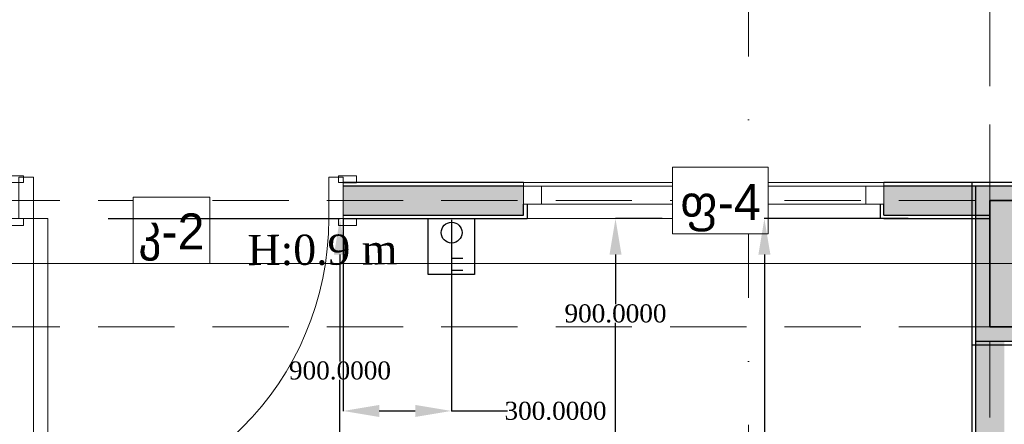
# Model space of a CAD drawing. Header units: millimetres. Extents: x 0 to 88385, y 0 to 41127.
# Tile 177 of 244: x 76364 to 79097, y 20217 to 21340. Entities that reach past the tile are written whole.
import ezdxf
from ezdxf.enums import TextEntityAlignment as Align

# ---------------------------------------------------------------- set-up
doc = ezdxf.new("R2010")
doc.units = ezdxf.units.MM
doc.header["$MEASUREMENT"] = 0
doc.set_wipeout_variables(frame=1)
doc.linetypes.add('Dot & Dashed', pattern=[670.277762, 317.5, -176.388889, 0, -176.388874])
doc.linetypes.add('Hidden', pattern=[317.5, 211.666667, -105.833333])
for name, color, linetype in [('- განათება', 7, 'Continuous'), ('- საშტეფცელო როზეტები', 7, 'Continuous'), ('Marker - Section', 7, 'Continuous'), ('New_Structural - Bearing', 7, 'Continuous'), ('Structural - Bearing', 7, 'Continuous'), ('Structural - Grid', 7, 'Continuous')]:
    doc.layers.add(name, color=color, linetype=linetype)
for name, color, linetype, lineweight, true_color in [('Marker - Section_Pen_No__108', 7, 'Continuous', 13, 0xfd8379), ('New_Structural - Bearing_Pen_No__255', 7, 'Continuous', 13, 0xe8e8e8), ('New_Structural - Bearing_Pen_No__5', 7, 'Continuous', 25, 0x40a5ff), ('New_Structural - Bearing_Pen_No__57', 7, 'Continuous', 25, 0xdcd214), ('Structural - Bearing_Pen_No__161', 7, 'Continuous', 13, 0x6a6a6a), ('Structural - Bearing_Pen_No__28', 7, 'Continuous', 35, 0xa80f02), ('Structural - Bearing_Pen_No__81', 7, 'Continuous', 20, 0x6a6a6a), ('Structural - Grid_Pen_No__81', 7, 'Continuous', 20, 0x6a6a6a)]:
    doc.layers.add(name, color=color, linetype=linetype, lineweight=lineweight, true_color=true_color)
for name, color, linetype, lineweight in [('New_Annotation - Text_Pen_No__20', 1, 'Continuous', 0), ('New_Archicad Doors_Pen_No__1', 7, 'Continuous', 13), ('New_Archicad Windows_Pen_No__1', 7, 'Continuous', 13), ('New_Structural - Bearing_Pen_No__1', 7, 'Continuous', 13), ('Structural - Bearing_Pen_No__20', 1, 'Continuous', 0)]:
    doc.layers.add(name, color=color, linetype=linetype, lineweight=lineweight)
doc.styles.add('GENERATED_STYLE_2', font='txt')
doc.styles.get("Standard").update_dxf_attribs({"font": 'sylfaen.ttf'})
doc.dimstyles.get("Standard").update_dxf_attribs({"dimtxt": 0.18, "dimasz": 0.18, "dimexe": 0.18, "dimexo": 0.0625, "dimgap": 0.09, "dimtad": 0, "dimtih": 1, "dimtoh": 1, "dimdec": 4, "dimzin": 0, "dimdsep": 46, "dimtxsty": 'Standard', "dimcen": 0.09, "dimadec": 0, "dimazin": 0, "dimtfac": 1, "dimtdec": 4, "dimtofl": 0, "dimtmove": 0, "dimatfit": 3, "dimfxl": 1, "dimtolj": 1, "dimtzin": 0, "dimarcsym": 0})

# ---------------------------------------------------------------- blocks, each defined once
blk = doc.blocks.new('Window_2')
at = {"layer": 'New_Archicad Windows_Pen_No__1', "color": 7, "linetype": 'Continuous', "lineweight": 13}
for p, q in [((-500, 10), (500, 10)), ((-500, 10), (-500, 0)), ((-500, 0), (-450, 0)), ((-500, 0), (-500, -50)), ((-500, 0), (-500, -50)), ((-450, 0), (-450, -50)), ((-450, 0), (450, 0)), ((450, -50), (450, 0)), ((450, 0), (500, 0)), ((500, 10), (500, 0)), ((500, 0), (500, -50)), ((500, 0), (500, -50)), ((-450, -50), (-500, -50)), ((-490, -50), (-490, -90)), ((450, -50), (-450, -50)), ((500, -50), (450, -50)), ((490, -50), (490, -90)), ((-500, -90), (-490, -90)), ((-490, -90), (490, -90)), ((500, -90), (490, -90))]:
    blk.add_line(p, q, dxfattribs=at)
blk = doc.blocks.new('Door_3')
at = {"layer": 'New_Archicad Doors_Pen_No__1', "color": 7, "linetype": 'Continuous', "lineweight": 13}
for p, q in [((370, 0), (370, 820)), ((370, 820), (410, 820)), ((410, 820), (410, 0)), ((-487, 0), (-487, 19)), ((-487, 19), (-437, 19)), ((-437, 0), (-487, 0)), ((-450, 0), (-487, 0)), ((-450, 0), (-487, 0)), ((-410, 0), (-450, 0)), ((-450, 0), (-450, -115)), ((-450, 0), (-450, -10)), ((-450, 0), (-450, -10)), ((-437, 19), (-437, 0)), ((-410, -115), (-410, 0)), ((410, 0), (370, 0)), ((450, 0), (410, 0)), ((410, 0), (410, -115)), ((437, 19), (487, 19)), ((437, 0), (437, 19)), ((487, 0), (437, 0)), ((450, -115), (450, 0)), ((450, 0), (450, -10)), ((450, 0), (450, -10)), ((450, 0), (487, 0)), ((450, 0), (487, 0)), ((487, 19), (487, 0)), ((-450, -10), (-450, -90)), ((-450, -10), (-450, -90)), ((450, -10), (450, -90)), ((450, -10), (450, -90)), ((-487, -119), (-487, -100)), ((-487, -100), (-437, -100)), ((-450, -100), (-487, -100)), ((-450, -100), (-487, -100)), ((-450, -90), (-450, -100)), ((-450, -90), (-450, -100)), ((-437, -100), (-437, -119)), ((437, -100), (487, -100)), ((437, -119), (437, -100)), ((450, -90), (450, -100)), ((450, -90), (450, -100)), ((450, -100), (487, -100)), ((450, -100), (487, -100)), ((487, -100), (487, -119)), ((-437, -119), (-487, -119)), ((-450, -115), (-410, -115)), ((410, -115), (450, -115)), ((487, -119), (437, -119))]:
    blk.add_line(p, q, dxfattribs=at)
blk.add_arc((410, 0), 820, 90, 180, dxfattribs=at)
blk = doc.blocks.new('Wall_46', base_point=(2382.1, 20888))
at = {"layer": 'New_Structural - Bearing_Pen_No__57', "linetype": 'Continuous', "lineweight": 25, "true_color": 0xdcd214}
for points in [[(-6978.3, 20798), (-6478.3, 20798), (-6478.3, 20828), (-6478.3, 20878), (-6978.3, 20878)], [(-5478.3, 20878), (-5478.3, 20828), (-5478.3, 20798), (-5183.8, 20798), (-5183.8, 20838), (-4833.8, 20838), (-4833.8, 20798), (-4659, 20798), (-4659, 20878)]]:
    blk.add_hatch(color=52, dxfattribs=at).paths.add_polyline_path(points)
at = {"layer": 'New_Structural - Bearing_Pen_No__1', "color": 7, "linetype": 'Continuous', "lineweight": 13}
for p, q in [((-6978.3, 20878), (-6978.3, 20888)), ((-6978.3, 20798), (-6978.3, 20878)), ((-6478.3, 20888), (-6478.3, 20878)), ((-6478.3, 20878), (-6478.3, 20828)), ((-5478.3, 20888), (-5478.3, 20878)), ((-5478.3, 20878), (-5478.3, 20828)), ((-6478.3, 20828), (-6468.3, 20828)), ((-5478.3, 20828), (-5488.3, 20828)), ((-6978.3, 20788), (-6978.3, 20798))]:
    blk.add_line(p, q, dxfattribs=at)
at = {"layer": 'New_Structural - Bearing_Pen_No__5', "color": 161, "linetype": 'Continuous', "lineweight": 25, "true_color": 0x40a5ff}
for p, q in [((-6978.3, 20888), (-6941.3, 20888)), ((-6478.3, 20878), (-6978.3, 20878)), ((-4659, 20878), (-5478.3, 20878)), ((-6478.3, 20798), (-6478.3, 20828)), ((-6468.3, 20828), (-6468.3, 20788)), ((-5488.3, 20828), (-5488.3, 20788)), ((-5478.3, 20798), (-5478.3, 20828)), ((-6978.3, 20798), (-6478.3, 20798)), ((-5478.3, 20798), (-5183.8, 20798)), ((-6978.3, 20788), (-6941.3, 20788)), ((-6478.3, 20788), (-6468.3, 20788)), ((-5478.3, 20788), (-5488.3, 20788))]:
    blk.add_line(p, q, dxfattribs=at)
at = {"layer": 'New_Structural - Bearing_Pen_No__5', "color": 161, "linetype": 'Continuous', "lineweight": 25, "true_color": 0x40a5ff, "flags": 128}
for points in [[(-6478.3, 20888), (-6978.3, 20888)], [(-4659, 20888), (-5478.3, 20888)], [(-6978.3, 20788), (-6478.3, 20788)], [(-5478.3, 20788), (-5183.8, 20788)]]:
    blk.add_lwpolyline(points, dxfattribs=at)
at = {"layer": 'New_Archicad Doors_Pen_No__1', "color": 7, "linetype": 'Continuous', "lineweight": 13, "zscale": 1000, "rotation": 180}
blk.add_blockref('Door_3', (-7428.3, 20788), dxfattribs=at)
at = {"layer": 'New_Archicad Windows_Pen_No__1', "color": 7, "linetype": 'Continuous', "lineweight": 13, "zscale": 1000}
blk.add_blockref('Window_2', (-5978.3, 20878), dxfattribs=at)
blk = doc.blocks.new('Wall_50', base_point=(-5233.8, 20488))
at = {"layer": 'New_Structural - Bearing_Pen_No__57', "linetype": 'Continuous', "lineweight": 25, "true_color": 0xdcd214}
blk.add_hatch(color=52, dxfattribs=at).paths.add_polyline_path([(-5223.8, 12953.1), (-5143.8, 12953.1), (-5143.8, 14488), (-5183.8, 14488), (-5183.8, 14838), (-5143.8, 14838), (-5143.8, 20488), (-5223.8, 20488)])
at = {"layer": 'New_Structural - Bearing_Pen_No__1', "color": 7, "linetype": 'Continuous', "lineweight": 13, "flags": 128}
for points in [[(-5233.8, 20488), (-5223.8, 20488)], [(-5223.8, 20488), (-5183.8, 20488)]]:
    blk.add_lwpolyline(points, dxfattribs=at)
at = {"layer": 'New_Structural - Bearing_Pen_No__5', "color": 161, "linetype": 'Continuous', "lineweight": 25, "true_color": 0x40a5ff}
blk.add_line((-5223.8, 20488), (-5223.8, 12953.1), dxfattribs=at)
at = {"layer": 'New_Structural - Bearing_Pen_No__5', "color": 161, "linetype": 'Continuous', "lineweight": 25, "true_color": 0x40a5ff, "flags": 128}
blk.add_lwpolyline([(-5233.8, 20488), (-5233.8, 12953.1)], dxfattribs=at)
blk = doc.blocks.new('Wall_129', base_point=(-4833.8, 20488))
at = {"layer": 'New_Structural - Bearing_Pen_No__255', "linetype": 'Continuous', "lineweight": 13, "true_color": 0xe8e8e8}
for points in [[(-5183.8, 20488), (-5223.8, 20488), (-5223.8, 20448)], [(-5183.8, 20488), (-5223.8, 20448), (-5183.8, 20448)], [(-4833.8, 20488), (-5183.8, 20488), (-5183.8, 20448), (-4833.8, 20448)]]:
    blk.add_hatch(color=254, dxfattribs=at).paths.add_polyline_path(points)
at = {"layer": 'New_Structural - Bearing_Pen_No__1', "color": 7, "linetype": 'Continuous', "lineweight": 13, "flags": 128}
blk.add_lwpolyline([(-5233.8, 20438), (-5233.8, 20448)], dxfattribs=at)
at = {"layer": 'New_Structural - Bearing_Pen_No__5', "color": 161, "linetype": 'Continuous', "lineweight": 25, "true_color": 0x40a5ff}
for p, q in [((-5223.8, 20488), (-5223.8, 20448)), ((-5223.8, 20448), (-5183.8, 20448)), ((-5183.8, 20448), (-4833.8, 20448)), ((-4833.8, 20448), (-4793.8, 20448))]:
    blk.add_line(p, q, dxfattribs=at)
at = {"layer": 'New_Structural - Bearing_Pen_No__5', "color": 161, "linetype": 'Continuous', "lineweight": 25, "true_color": 0x40a5ff, "flags": 128}
blk.add_lwpolyline([(-5233.8, 20438), (-4793.8, 20438)], dxfattribs=at)
blk = doc.blocks.new('Wall_130', base_point=(-5183.8, 20488))
at = {"layer": 'New_Structural - Bearing_Pen_No__255', "linetype": 'Continuous', "lineweight": 13, "true_color": 0xe8e8e8}
for points in [[(-5223.8, 20878), (-5183.8, 20838), (-5183.8, 20878)], [(-5223.8, 20838), (-5183.8, 20838), (-5223.8, 20878)], [(-5223.8, 20838), (-5223.8, 20488), (-5183.8, 20488), (-5183.8, 20838)]]:
    blk.add_hatch(color=254, dxfattribs=at).paths.add_polyline_path(points)
at = {"layer": 'New_Structural - Bearing_Pen_No__1', "color": 7, "linetype": 'Continuous', "lineweight": 13, "flags": 128}
blk.add_lwpolyline([(-5233.8, 20888), (-5223.8, 20888)], dxfattribs=at)
at = {"layer": 'New_Structural - Bearing_Pen_No__5', "color": 161, "linetype": 'Continuous', "lineweight": 25, "true_color": 0x40a5ff}
for p, q in [((-5183.8, 20878), (-5223.8, 20878)), ((-5223.8, 20878), (-5223.8, 20838)), ((-5223.8, 20838), (-5223.8, 20488)), ((-5223.8, 20488), (-5223.8, 20448))]:
    blk.add_line(p, q, dxfattribs=at)
at = {"layer": 'New_Structural - Bearing_Pen_No__5', "color": 161, "linetype": 'Continuous', "lineweight": 25, "true_color": 0x40a5ff, "flags": 128}
blk.add_lwpolyline([(-5233.8, 20888), (-5233.8, 20448)], dxfattribs=at)
blk = doc.blocks.new('Wall_131', base_point=(-5183.8, 20838))
at = {"layer": 'New_Structural - Bearing_Pen_No__255', "linetype": 'Continuous', "lineweight": 13, "true_color": 0xe8e8e8}
blk.add_hatch(color=254, dxfattribs=at).paths.add_polyline_path([(-5183.8, 20878), (-5183.8, 20838), (-4833.8, 20838), (-4833.8, 20878)])
at = {"layer": 'New_Structural - Bearing_Pen_No__5', "color": 161, "linetype": 'Continuous', "lineweight": 25, "true_color": 0x40a5ff}
for p, q in [((-5183.8, 20878), (-5223.8, 20878)), ((-4833.8, 20878), (-5183.8, 20878)), ((-4793.8, 20878), (-4833.8, 20878))]:
    blk.add_line(p, q, dxfattribs=at)
at = {"layer": 'New_Structural - Bearing_Pen_No__5', "color": 161, "linetype": 'Continuous', "lineweight": 25, "true_color": 0x40a5ff, "flags": 128}
blk.add_lwpolyline([(-4793.8, 20888), (-5223.8, 20888)], dxfattribs=at)
blk = doc.blocks.new('Column_33', base_point=(-5008.8, 20663))
at = {"layer": 'Structural - Bearing_Pen_No__161', "linetype": 'Continuous', "lineweight": 0, "true_color": 0x6a6a6a}
blk.add_hatch(color=251, dxfattribs=at).paths.add_polyline_path([(-4833.8, 20488), (-4833.8, 20838), (-5183.8, 20838), (-5183.8, 20488)])
at = {"layer": 'Structural - Bearing_Pen_No__20', "color": 1, "linetype": 'Continuous', "lineweight": 0}
for p, q in [((-5008.8, 20743), (-5008.8, 20918)), ((-5088.8, 20663), (-5263.8, 20663)), ((-4928.8, 20663), (-4753.8, 20663)), ((-5008.8, 20583), (-5008.8, 20408))]:
    blk.add_line(p, q, dxfattribs=at)
blk.add_point((-5008.8, 20663), dxfattribs=at)
at = {"layer": 'Structural - Bearing_Pen_No__28', "color": 14, "linetype": 'Continuous', "lineweight": 35, "true_color": 0xa80f02, "flags": 128}
blk.add_lwpolyline([(-4833.8, 20488), (-4833.8, 20838), (-5183.8, 20838), (-5183.8, 20488)], close=True, dxfattribs=at)
blk = doc.blocks.new('Standard grid marker')
at = {"layer": 'Structural - Grid_Pen_No__81', "color": 251, "linetype": 'Continuous', "lineweight": 20, "true_color": 0x6a6a6a}
blk.add_line((1000, 0), (51328.1, 0), dxfattribs=at)
at = {"layer": 'Structural - Grid_Pen_No__81', "color": 251, "lineweight": 20, "true_color": 0x6a6a6a, "style": 'GENERATED_STYLE_2'}
for tag, p in [('AC_MarkerText_1_0', (-100, -144)), ('AC_MarkerText_1_1', (52428.1, -144))]:
    blk.add_attdef(tag, text='', height=100, rotation=180, dxfattribs=at).set_placement(p, align=Align.TOP_CENTER)
blk = doc.blocks.new('Beam_2', base_point=(-5008.8, 14663))
at = {"layer": 'Structural - Bearing_Pen_No__81', "color": 251, "linetype": 'Hidden', "lineweight": 20, "true_color": 0x6a6a6a}
for p, q in [((-5183.8, 20838), (-5183.8, 26488)), ((-5183.8, 14838), (-5183.8, 20488))]:
    blk.add_line(p, q, dxfattribs=at)
blk = doc.blocks.new('Beam_11', base_point=(-47008.8, 20663))
at = {"layer": 'Structural - Bearing_Pen_No__81', "color": 251, "linetype": 'Hidden', "lineweight": 20, "true_color": 0x6a6a6a}
for p, q in [((-10833.8, 20838), (-5183.8, 20838)), ((-10833.8, 20488), (-5183.8, 20488))]:
    blk.add_line(p, q, dxfattribs=at)
at = {"layer": 'Structural - Bearing_Pen_No__81', "color": 251, "linetype": 'Dot & Dashed', "lineweight": 20, "true_color": 0x6a6a6a}
blk.add_line((-47008.8, 20663), (991.2, 20663), dxfattribs=at)
blk = doc.blocks.new('Cutting Plane_1', base_point=(-5853.8, 11703.1))
at = {"layer": 'Marker - Section_Pen_No__108', "color": 11, "linetype": 'Dot & Dashed', "lineweight": 13, "true_color": 0xfd8379}
blk.add_line((-5853.8, 11853.1), (-5853.8, 40288), dxfattribs=at)
blk = doc.blocks.new('*D570')
at = {"layer": '- საშტეფცელო როზეტები', "color": 0, "lineweight": -2, "transparency": 16777216}
for p, q in [((78829.7, 20788), (78430.5, 20788)), ((78430.7, 20688), (78430.7, 19916.1)), ((78430.7, 19292.9), (78430.7, 19864.8)), ((78993.5, 19192.9), (78430.5, 19192.9))]:
    blk.add_line(p, q, dxfattribs=at)
at = {"layer": '- საშტეფცელო როზეტები', "color": 0, "transparency": 16777216}
for points in [[(78414, 20688), (78447.4, 20688), (78430.7, 20788)], [(78414, 19292.9), (78447.4, 19292.9), (78430.7, 19192.9)]]:
    blk.add_solid(points, dxfattribs=at)
at = {"layer": 'Defpoints', "color": 0, "transparency": 16777216}
for p in [(78430.7, 20788), (78829.7, 20788), (78993.5, 19192.9)]:
    blk.add_point(p, dxfattribs=at)
at = {"layer": '- საშტეფცელო როზეტები', "color": 0, "transparency": 16777216, "insert": (78430.7, 19890.5), "char_height": 50, "attachment_point": 5}
blk.add_mtext('\\A1;{\\fSylfaen|b0|i0|c0|p18;1595.0745}', dxfattribs=at)
blk = doc.blocks.new('ორკლავიშა ჩამრთველლი იპ 22')
at = {"layer": '- განათება', "color": 6}
for points in [[(0.3, 352.8), (-106, 352.8)], [(0, 97.5), (0.3, 352.8)], [(0.1, 237.8), (-105.7, 237.8)]]:
    blk.add_lwpolyline(points, dxfattribs=at)
blk.add_circle((0, 0), 97.5, dxfattribs=at)
blk = doc.blocks.new('1 იანი ჩარჩო')
at = {"layer": '- განათება', "color": 5}
blk.add_lwpolyline([(-9864.2, 15374.2), (-9735.9, 15374.2), (-9735.9, 15219.2), (-9864.2, 15219.2)], close=True, dxfattribs=at)
blk = doc.blocks.new('*D607')
at = {"layer": '- საშტეფცელო როზეტები', "color": 0, "lineweight": -2, "transparency": 16777216}
for p, q in [((77261.9, 20787.9), (77261.9, 20253.8)), ((77561.9, 20784.9), (77561.9, 20253.8)), ((77361.9, 20254), (77461.9, 20254)), ((77561.9, 20254), (77717.5, 20254))]:
    blk.add_line(p, q, dxfattribs=at)
at = {"layer": '- საშტეფცელო როზეტები', "color": 0, "transparency": 16777216}
for points in [[(77361.9, 20270.7), (77361.9, 20237.3), (77261.9, 20254)], [(77461.9, 20270.7), (77461.9, 20237.3), (77561.9, 20254)]]:
    blk.add_solid(points, dxfattribs=at)
at = {"layer": 'Defpoints', "color": 0, "transparency": 16777216}
for p in [(77261.9, 20788), (77561.9, 20785), (77261.9, 20254)]:
    blk.add_point(p, dxfattribs=at)
at = {"layer": '- საშტეფცელო როზეტები', "color": 0, "transparency": 16777216, "insert": (77851, 20254), "char_height": 50, "attachment_point": 5}
blk.add_mtext('\\A1;{\\fSylfaen|b0|i0|c0|p18;300.0000}', dxfattribs=at)
blk = doc.blocks.new('*D995')
at = {"layer": '- განათება', "color": 0, "lineweight": -2, "transparency": 16777216}
for p, q in [((76609.1, 20788), (77253, 20788)), ((77252.8, 20688), (77252.8, 20391.7)), ((77252.8, 19988), (77252.8, 20340.3)), ((76956.6, 19888), (77253, 19888))]:
    blk.add_line(p, q, dxfattribs=at)
at = {"layer": '- განათება', "color": 0, "transparency": 16777216}
for points in [[(77236.1, 20688), (77269.4, 20688), (77252.8, 20788)], [(77236.1, 19988), (77269.4, 19988), (77252.8, 19888)]]:
    blk.add_solid(points, dxfattribs=at)
at = {"layer": 'Defpoints', "color": 0, "transparency": 16777216}
for p in [(76609, 20788), (76956.5, 19888), (77252.8, 19888)]:
    blk.add_point(p, dxfattribs=at)
at = {"layer": '- განათება', "color": 0, "transparency": 16777216, "insert": (77252.8, 20366), "char_height": 50, "attachment_point": 5}
blk.add_mtext('\\A1;{\\fSylfaen|b0|i0|c0|p18;900.0000}', dxfattribs=at)
blk = doc.blocks.new('*D999')
at = {"layer": '- განათება', "color": 0, "lineweight": -2, "transparency": 16777216}
for p, q in [((78146.7, 20788), (78017.3, 20788)), ((78017.5, 20688), (78017.5, 20550.1)), ((78017.5, 19988), (78017.5, 20498.7)), ((78256.4, 19888), (78017.3, 19888))]:
    blk.add_line(p, q, dxfattribs=at)
at = {"layer": '- განათება', "color": 0, "transparency": 16777216}
for points in [[(78000.8, 20688), (78034.2, 20688), (78017.5, 20788)], [(78000.8, 19988), (78034.2, 19988), (78017.5, 19888)]]:
    blk.add_solid(points, dxfattribs=at)
at = {"layer": 'Defpoints', "color": 0, "transparency": 16777216}
for p in [(78146.8, 20788), (78017.5, 19888), (78256.5, 19888)]:
    blk.add_point(p, dxfattribs=at)
at = {"layer": '- განათება', "color": 0, "transparency": 16777216, "insert": (78017.5, 20524.4), "char_height": 50, "attachment_point": 5}
blk.add_mtext('\\A1;{\\fSylfaen|b0|i0|c0|p18;900.0000}', dxfattribs=at)

msp = doc.modelspace()

# ---------------------------------------------------------------- block references
at = {"layer": '- განათება', "color": 6, "xscale": 0.2965673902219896, "yscale": 0.2965673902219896, "zscale": 0.2965673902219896, "rotation": 180}
msp.add_blockref('ორკლავიშა ჩამრთველლი იპ 22', (77562.6719, 20749.08939), dxfattribs=at)
at = {"layer": '- საშტეფცელო როზეტები', "color": 5, "rotation": 180}
msp.add_blockref('1 იანი ჩარჩო', (67761.87975, 36007.21705), dxfattribs=at)
at = {"layer": 'New_Structural - Bearing', "color": 7, "lineweight": 35}
for name, p in [('Wall_46', (86622.37834, 20887.98097)), ('Wall_130', (79056.5059, 20487.98097)), ('Wall_131', (79056.5059, 20837.98097)), ('Wall_50', (79006.5059, 20487.98097)), ('Wall_129', (79406.5059, 20487.98097))]:
    msp.add_blockref(name, p, dxfattribs=at)
at = {"layer": 'Structural - Bearing', "color": 251, "lineweight": 20, "true_color": 0x6a6a6a}
for name, p in [('Beam_2', (79231.5059, 14662.98097)), ('Beam_11', (37231.5059, 20662.98097))]:
    msp.add_blockref(name, p, dxfattribs=at)
at = {"layer": 'Structural - Bearing', "color": 14, "lineweight": 35, "true_color": 0xa80f02}
msp.add_blockref('Column_33', (79231.5059, 20662.98097), dxfattribs=at)
at = {"layer": 'Structural - Grid', "color": 8, "linetype": 'Continuous', "lineweight": 15, "zscale": 1000, "rotation": 180}
msp.add_blockref('Standard grid marker', (88184.57817, 20662.98097), dxfattribs=at)

# ---------------------------------------------------------------- texts
at = {"layer": '- განათება', "color": 5, "insert": (76996.17737, 20742.6234), "char_height": 83.9644685, "attachment_point": 1, "rotation": 0.31067434}
msp.add_mtext_dynamic_manual_height_columns('{\\fSylfaen|b0|i0|c0|p18;H:0.9 m}', width=710.9466492, gutter_width=1.70068, heights=[0], dxfattribs=at)

# ---------------------------------------------------------------- dimensions: what is measured, and where the dimension line sits
at = {"layer": '- საშტეფცელო როზეტები', "color": 1}
dim = msp.add_linear_dim(base=(77261.9478, 20254), p1=(77561.94781, 20785.00982), p2=(77261.9478, 20787.98097), angle=180, text='{\\fSylfaen|b0|i0|c0|p18;<>}', dimstyle='Standard', override={"dimtxt": 50, "dimasz": 100}, dxfattribs=at)
dim.commit()
dim.dimension.update_dxf_attribs({"geometry": '*D607', "text_midpoint": (77850.9914, 20254), "dimtype": 160})

# ---------------------------------------------------------------- next in the draw order: block references
at = {"layer": 'Marker - Section', "color": 11, "lineweight": 13, "true_color": 0xfd8379}
msp.add_blockref('Cutting Plane_1', (78386.51223, 11703.05519), dxfattribs=at)

# ---------------------------------------------------------------- next in the draw order: wipeouts: each hides what was drawn before it
at = {"color": 1, "linetype": 'Continuous', "lineweight": 0, "ltscale": 110218.479629}
msp.add_wipeout([(76678.5742, 20662.98097), (76891.51968, 20662.98097), (76891.51968, 20847.83034), (76678.5742, 20847.83034)], dxfattribs=at).dxf.layer = 'New_Annotation - Text_Pen_No__20'

# ---------------------------------------------------------------- next in the draw order: linework, layer by layer
at = {"layer": 'New_Annotation - Text_Pen_No__20', "color": 1, "linetype": 'Continuous', "lineweight": 0, "flags": 128}
msp.add_lwpolyline([(76678.5742, 20662.98097), (76891.51968, 20662.98097), (76891.51968, 20847.83034), (76678.5742, 20847.83034), (76678.5742, 20662.98097)], close=True, dxfattribs=at)

# ---------------------------------------------------------------- next in the draw order: texts
at = {"layer": 'New_Annotation - Text_Pen_No__20', "color": 1, "linetype": 'Continuous', "lineweight": 0, "insert": (76785.04694, 20802.47276), "char_height": 100, "attachment_point": 2, "style": 'GENERATED_STYLE_2'}
msp.add_mtext('\\A1;{\\pqc;\\fBOG 2018|b0|i0|c0|p0;\\W1.000000;კ-\\fBOG 2018|b0|i0|c0|p0;\\W1.000000;2}', dxfattribs=at)

# ---------------------------------------------------------------- next in the draw order: dimensions: what is measured, and where the dimension line sits
at = {"layer": '- განათება', "color": 1}
dim = msp.add_linear_dim(base=(77252.77093, 19887.98097), p1=(76609.0223, 20787.98097), p2=(76956.5059, 19887.98097), angle=270, text='{\\fSylfaen|b0|i0|c0|p18;<>}', dimstyle='Standard', override={"dimtxt": 50, "dimasz": 100}, dxfattribs=at)
dim.commit()
dim.dimension.update_dxf_attribs({"geometry": '*D995', "text_midpoint": (77252.77093, 20366), "dimtype": 160})

# ---------------------------------------------------------------- next in the draw order: wipeouts: each hides what was drawn before it
at = {"color": 1, "linetype": 'Continuous', "lineweight": 0, "ltscale": 108277.912382}
msp.add_wipeout([(78175.73802, 20745.55643), (78441.48357, 20745.55643), (78441.48357, 20930.40525), (78175.73802, 20930.40525)], dxfattribs=at).dxf.layer = 'New_Annotation - Text_Pen_No__20'

# ---------------------------------------------------------------- next in the draw order: linework, layer by layer
at = {"layer": 'New_Annotation - Text_Pen_No__20', "color": 1, "linetype": 'Continuous', "lineweight": 0, "flags": 128}
msp.add_lwpolyline([(78175.73802, 20745.55643), (78441.48357, 20745.55643), (78441.48357, 20930.40525), (78175.73802, 20930.40525), (78175.73802, 20745.55643)], close=True, dxfattribs=at)

# ---------------------------------------------------------------- next in the draw order: texts
at = {"layer": 'New_Annotation - Text_Pen_No__20', "color": 1, "linetype": 'Continuous', "lineweight": 0, "insert": (78308.6108, 20883.73859), "char_height": 100, "attachment_point": 2, "style": 'GENERATED_STYLE_2'}
msp.add_mtext('\\A1;{\\pqc;\\fBOG 2018|b0|i0|c0|p0;\\W1.000000;ფ-\\fBOG 2018|b0|i0|c0|p0;\\W1.000000;4}', dxfattribs=at)

# ---------------------------------------------------------------- next in the draw order: dimensions: what is measured, and where the dimension line sits
at = {"layer": '- განათება', "color": 1}
dim = msp.add_linear_dim(base=(78017.5, 19887.98097), p1=(78146.77093, 20787.98097), p2=(78256.5059, 19887.98097), angle=270, text='{\\fSylfaen|b0|i0|c0|p18;<>}', dimstyle='Standard', override={"dimtxt": 50, "dimasz": 100}, dxfattribs=at)
dim.commit()
dim.dimension.update_dxf_attribs({"geometry": '*D999', "text_midpoint": (78017.5, 20524.37967), "dimtype": 160})
at = {"layer": '- საშტეფცელო როზეტები', "color": 1}
dim = msp.add_linear_dim(base=(78430.71119, 20787.98097), p1=(78993.53475, 19192.90644), p2=(78829.71709, 20787.98097), angle=90, text='{\\fSylfaen|b0|i0|c0|p18;<>}', dimstyle='Standard', override={"dimtxt": 50, "dimasz": 100}, dxfattribs=at)
dim.commit()
dim.dimension.update_dxf_attribs({"geometry": '*D570', "text_midpoint": (78430.71119, 19890.46976), "dimtype": 160})

doc.saveas('drawing.dxf')
